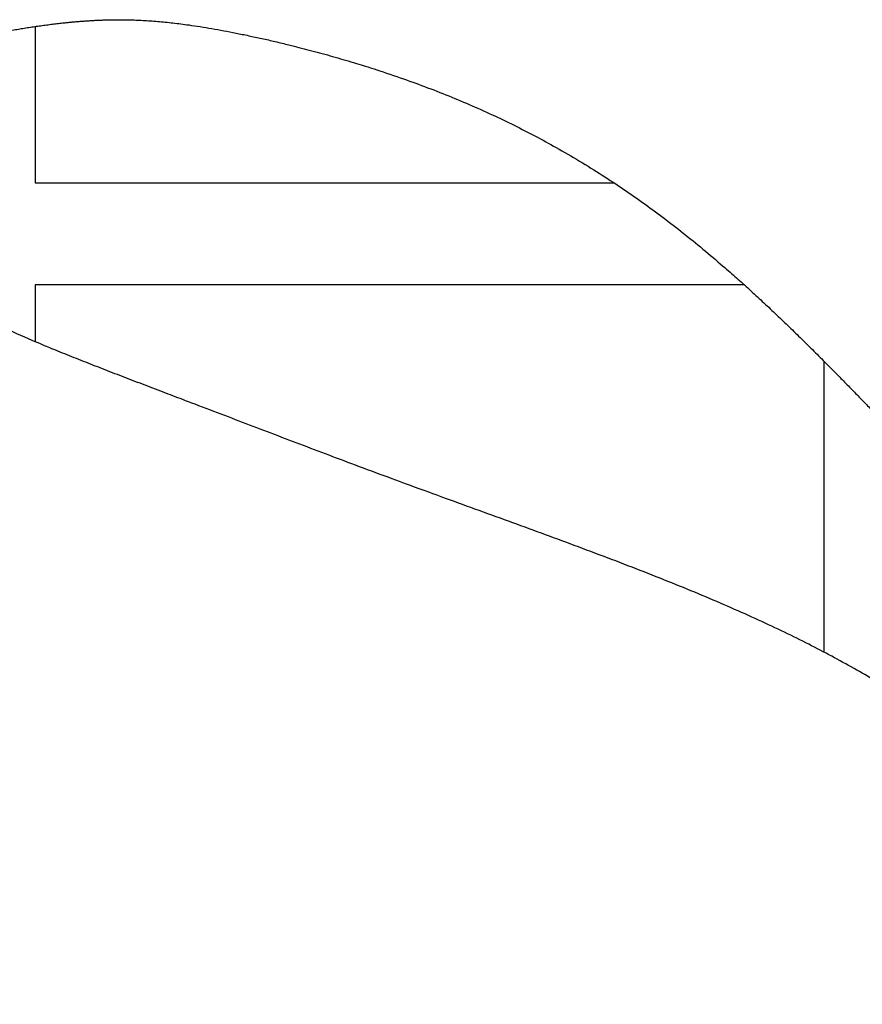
# Model space of a CAD drawing. Header units: inches. Extents: x 18 to 846, y -67 to 561.
# Tile 203 of 256: x 130.27 to 131.91, y 313.64 to 315.55. Entities that reach past the tile are written whole.
import ezdxf

# ---------------------------------------------------------------- set-up
doc = ezdxf.new("R2010")
doc.units = ezdxf.units.IN
doc.header["$LTSCALE"] = 24
doc.header["$MEASUREMENT"] = 0
doc.layers.add('Visible (ANSI)', color=7, linetype='Continuous', lineweight=30)

msp = doc.modelspace()

# ---------------------------------------------------------------- linework, layer by layer
at = {"layer": 'Visible (ANSI)'}
for p, q in [((130.30306, 315.54031), (130.30306, 315.23565)), ((130.30306, 315.23565), (131.43032, 315.23565)), ((131.68311, 315.03753), (130.30306, 315.03753)), ((130.30306, 315.03753), (130.30306, 314.9268)), ((131.83903, 314.32193), (131.83903, 314.88802))]:
    msp.add_line(p, q, dxfattribs=at)
msp.add_open_spline([(127.3164, 311.14216), (127.64007, 310.89897), (127.90319, 310.43779), (129.20505, 309.93745), (130.06674, 309.80996), (131.07829, 309.87715), (131.75373, 310.18762), (132.50247, 310.62757), (132.97757, 311.49177), (133.07728, 311.94934), (133.11764, 312.37848), (133.04277, 313.15265), (132.51984, 313.9143), (132.06049, 314.18947), (131.74609, 314.39947), (131.0133, 314.64773), (130.67964, 314.78306), (130.25955, 314.93587), (130.12772, 315.0128), (129.95565, 315.11294), (129.9213, 315.25579), (129.9406, 315.35736), (130.00189, 315.46046), (130.17478, 315.52419), (130.41525, 315.55949), (130.59488, 315.55717), (131.02427, 315.45628), (131.48586, 315.23711), (131.74767, 314.99286), (131.9489, 314.77211), (132.05747, 314.66552)], degree=4, knots=[0, 0, 0, 0, 0, 0.1079907, 0.1547212, 0.2012486, 0.2470921, 0.2940454, 0.3372682, 0.3771175, 0.415859, 0.4549111, 0.4946376, 0.5346615, 0.5743732, 0.6105211, 0.6453864, 0.6772921, 0.7036317, 0.7257064, 0.7440864, 0.761302, 0.7785384, 0.7973558, 0.818035, 0.8427922, 0.8706767, 0.8999369, 0.9306189, 1, 1, 1, 1, 1], dxfattribs=at)

doc.saveas('drawing.dxf')
